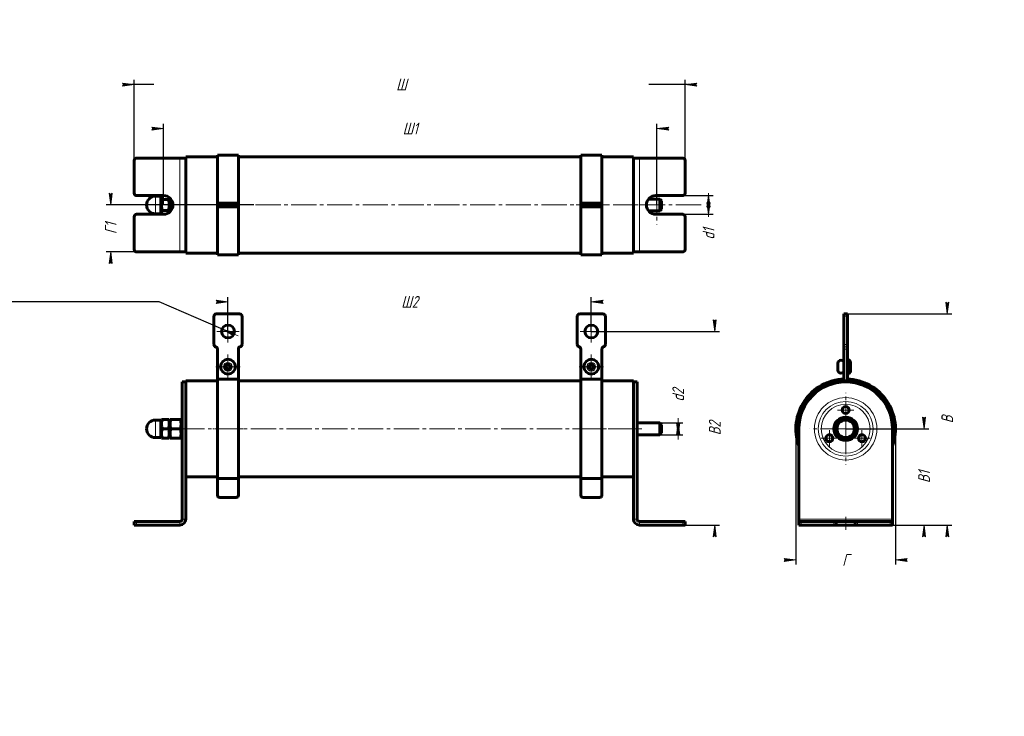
# Model space of a CAD drawing. Header units: millimetres. Extents: x 0 to 420, y 0 to 297.
import ezdxf

# ---------------------------------------------------------------- set-up
doc = ezdxf.new("R2010")
doc.units = ezdxf.units.MM
for name, pattern in [('K5LT_AXLED', [15.25, 10.75, -1.5, 1.5, -1.5]), ('K5LT_BASIC', [0]), ('K5LT_THIN', [0])]:
    doc.linetypes.add(name, pattern=pattern)
doc.layers.add('Системный слой', color=7, linetype='Continuous')
doc.styles.add('KDIMTEXTSTYLE', font='GOST_AU.SHX', dxfattribs={"width": 0.96, "oblique": 15, "height": 5})
doc.dimstyles.new('KDIMSTYLE (1.00)', dxfattribs={"dimtxt": 5, "dimasz": 1, "dimexe": 2, "dimexo": 0, "dimgap": 1, "dimtad": 1, "dimtxsty": 'KDIMTEXTSTYLE', "dimsah": 1, "dimcen": 0, "dimdle": 1, "dimadec": 0, "dimazin": 0, "dimtfac": 0.667, "dimtmove": 0, "dimatfit": 3, "dimfxl": 1, "dimtvp": 1, "dimtolj": 1, "dimtzin": 0, "dimarcsym": 0})

# ---------------------------------------------------------------- blocks, each defined once
blk = doc.blocks.new('U0')
at = {"layer": 'Системный слой', "color": 150, "linetype": 'K5LT_BASIC', "lineweight": 60, "true_color": 0x0080ff}
for p, q in [((261.84, 122.56), (261.84, 143.06)), ((261.84, 118.06), (261.84, 122.56))]:
    blk.add_line(p, q, dxfattribs=at)
blk = doc.blocks.new('U1')
at = {"layer": 'Системный слой', "color": 150, "linetype": 'K5LT_BASIC', "lineweight": 60, "true_color": 0x0080ff}
for p, q in [((84.34, 143.06), (70.84, 143.06)), ((239.34, 143.06), (93.34, 143.06)), ((261.84, 143.06), (248.34, 143.06))]:
    blk.add_line(p, q, dxfattribs=at)
blk = doc.blocks.new('U2')
at = {"layer": 'Системный слой', "color": 150, "linetype": 'K5LT_BASIC', "lineweight": 60, "true_color": 0x0080ff}
for p, q in [((84.34, 102.06), (70.84, 102.06)), ((239.34, 102.06), (93.34, 102.06)), ((261.84, 102.06), (248.34, 102.06))]:
    blk.add_line(p, q, dxfattribs=at)
blk = doc.blocks.new('U3')
at = {"layer": 'Системный слой', "color": 150, "linetype": 'K5LT_BASIC', "lineweight": 60, "true_color": 0x0080ff}
for p, q in [((70.84, 122.56), (70.84, 143.06)), ((70.84, 118.06), (70.84, 122.56))]:
    blk.add_line(p, q, dxfattribs=at)
blk = doc.blocks.new('U4')
at = {"layer": 'Системный слой', "color": 150, "linetype": 'K5LT_BASIC', "lineweight": 60, "true_color": 0x0080ff}
for p, q in [((60.14, 122.56), (60.14, 126.31)), ((60.14, 118.81), (60.14, 122.56))]:
    blk.add_line(p, q, dxfattribs=at)
blk = doc.blocks.new('U5')
at = {"layer": 'Системный слой', "color": 7, "linetype": 'K5LT_THIN', "lineweight": 18}
for p, q in [((57.89, 122.56), (57.89, 126.31)), ((57.89, 118.81), (57.89, 122.56))]:
    blk.add_line(p, q, dxfattribs=at)
blk = doc.blocks.new('U6')
at = {"layer": 'Системный слой', "color": 30, "linetype": 'K5LT_AXLED', "lineweight": 18, "true_color": 0xff8000}
for q in [(88.84, 168.81), (84.09, 164.06), (93.59, 164.06), (88.84, 159.31)]:
    blk.add_line((88.84, 164.06), q, dxfattribs=at)
blk = doc.blocks.new('U7')
at = {"layer": 'Системный слой', "color": 30, "linetype": 'K5LT_AXLED', "lineweight": 18, "true_color": 0xff8000}
for q in [(243.84, 168.81), (239.09, 164.06), (248.59, 164.06), (243.84, 159.31)]:
    blk.add_line((243.84, 164.06), q, dxfattribs=at)
blk = doc.blocks.new('KDIMARROW_02')
at = {"layer": 'Системный слой'}
blk.add_hatch(color=0, dxfattribs=at).paths.add_polyline_path([(4.5, 0), (5, 0.66), (0, 0), (5, -0.66)])
at = {"layer": 'Системный слой', "color": 0, "linetype": 'K5LT_THIN', "lineweight": 18}
for p, q in [((0, 0), (-1, 0)), ((5, 0.66), (0, 0)), ((0, 0), (5, -0.66)), ((0, 0), (7, 0)), ((4.5, 0), (5, 0.66)), ((5, -0.66), (4.5, 0))]:
    blk.add_line(p, q, dxfattribs=at)
blk = doc.blocks.new('KDIMARROW_01')
at = {"layer": 'Системный слой'}
blk.add_hatch(color=0, dxfattribs=at).paths.add_polyline_path([(0, 0), (-5, 0.66), (-4.5, 0), (-5, -0.66)])
at = {"layer": 'Системный слой', "color": 0, "linetype": 'K5LT_THIN', "lineweight": 18}
for p, q in [((-4.5, 0), (-5, 0.66)), ((-5, 0.66), (0, 0)), ((0, 0), (-5, -0.66)), ((-5, -0.66), (-4.5, 0)), ((0, 0), (-1, 0))]:
    blk.add_line(p, q, dxfattribs=at)
blk = doc.blocks.new('U8')
at = {"layer": 'Системный слой', "color": 30, "linetype": 'K5LT_AXLED', "lineweight": 18, "true_color": 0xff8000}
for q in [(88.84, 154.2), (83.69, 149.05), (93.99, 149.05), (88.84, 143.9)]:
    blk.add_line((88.84, 149.05), q, dxfattribs=at)
blk = doc.blocks.new('U9')
at = {"layer": 'Системный слой', "color": 30, "linetype": 'K5LT_AXLED', "lineweight": 18, "true_color": 0xff8000}
for q in [(243.84, 154.2), (238.69, 149.05), (248.99, 149.05), (243.84, 143.9)]:
    blk.add_line((243.84, 149.05), q, dxfattribs=at)
blk = doc.blocks.new('U10')
at = {"layer": 'Системный слой', "color": 150, "linetype": 'K5LT_BASIC', "lineweight": 60, "true_color": 0x0080ff}
for start, end in [(0, 192.6804), (347.3196, 0)]:
    blk.add_arc((352.33, 122.56), 20.5, start, end, dxfattribs=at)
blk = doc.blocks.new('U11')
at = {"layer": 'Системный слой', "color": 150, "linetype": 'K5LT_BASIC', "lineweight": 60, "true_color": 0x0080ff}
for p, q in [((354.38, 149.05), (354.38, 150.9)), ((354.38, 147.2), (354.38, 149.05))]:
    blk.add_line(p, q, dxfattribs=at)
blk = doc.blocks.new('U12')
at = {"layer": 'Системный слой', "color": 150, "linetype": 'K5LT_BASIC', "lineweight": 60, "true_color": 0x0080ff}
for p, q in [((349.03, 149.05), (349.03, 150.55)), ((349.03, 147.55), (349.03, 149.05))]:
    blk.add_line(p, q, dxfattribs=at)
blk = doc.blocks.new('U13')
at = {"layer": 'Системный слой', "color": 30, "linetype": 'K5LT_AXLED', "lineweight": 18, "true_color": 0xff8000}
for q in [(345.4, 122.06), (341.9, 118.56), (348.9, 118.56), (345.4, 115.06)]:
    blk.add_line((345.4, 118.56), q, dxfattribs=at)
blk = doc.blocks.new('U14')
at = {"layer": 'Системный слой', "color": 30, "linetype": 'K5LT_AXLED', "lineweight": 18, "true_color": 0xff8000}
for q in [(352.33, 137.87), (337.02, 122.56), (367.64, 122.56), (352.33, 107.26)]:
    blk.add_line((352.33, 122.56), q, dxfattribs=at)
blk = doc.blocks.new('U15')
at = {"layer": 'Системный слой', "color": 30, "linetype": 'K5LT_AXLED', "lineweight": 18, "true_color": 0xff8000}
for q in [(348.83, 130.56), (352.33, 134.06), (355.83, 130.56), (352.33, 127.06)]:
    blk.add_line((352.33, 130.56), q, dxfattribs=at)
blk = doc.blocks.new('U16')
at = {"layer": 'Системный слой', "color": 30, "linetype": 'K5LT_AXLED', "lineweight": 18, "true_color": 0xff8000}
for q in [(359.26, 122.06), (355.76, 118.56), (362.76, 118.56), (359.26, 115.06)]:
    blk.add_line((359.26, 118.56), q, dxfattribs=at)
blk = doc.blocks.new('U17')
at = {"layer": 'Системный слой', "color": 150, "linetype": 'K5LT_BASIC', "lineweight": 60, "true_color": 0x0080ff}
for p, q in [((84.34, 238.52), (70.84, 238.52)), ((239.34, 238.52), (93.34, 238.52)), ((261.84, 238.52), (248.34, 238.52))]:
    blk.add_line(p, q, dxfattribs=at)
blk = doc.blocks.new('U18')
at = {"layer": 'Системный слой', "color": 150, "linetype": 'K5LT_BASIC', "lineweight": 60, "true_color": 0x0080ff}
for p, q in [((84.34, 197.52), (70.84, 197.52)), ((239.34, 197.52), (93.34, 197.52)), ((261.84, 197.52), (248.34, 197.52))]:
    blk.add_line(p, q, dxfattribs=at)
blk = doc.blocks.new('U19')
at = {"layer": 'Системный слой', "color": 150, "linetype": 'K5LT_BASIC', "lineweight": 60, "true_color": 0x0080ff}
for p, q in [((64.31, 220.7), (64.37, 220.57)), ((64.37, 220.57), (64.43, 220.45)), ((64.43, 220.45), (64.49, 220.33))]:
    blk.add_line(p, q, dxfattribs=at)
blk = doc.blocks.new('U20')
at = {"layer": 'Системный слой', "color": 150, "linetype": 'K5LT_BASIC', "lineweight": 60, "true_color": 0x0080ff}
for p, q in [((64.37, 215.47), (64.31, 215.34)), ((64.43, 215.59), (64.37, 215.47)), ((64.49, 215.71), (64.43, 215.59))]:
    blk.add_line(p, q, dxfattribs=at)
blk = doc.blocks.new('U21')
at = {"layer": 'Системный слой', "color": 150, "linetype": 'K5LT_BASIC', "lineweight": 60, "true_color": 0x0080ff}
for p, q in [((63.58, 215.43), (63.43, 215.71)), ((63.7, 215.14), (63.58, 215.43)), ((63.77, 214.84), (63.7, 215.14))]:
    blk.add_line(p, q, dxfattribs=at)
blk = doc.blocks.new('U22')
at = {"layer": 'Системный слой', "color": 150, "linetype": 'K5LT_BASIC', "lineweight": 60, "true_color": 0x0080ff}
for p, q in [((63.43, 220.33), (63.58, 220.62)), ((63.58, 220.62), (63.7, 220.91)), ((63.7, 220.91), (63.77, 221.2))]:
    blk.add_line(p, q, dxfattribs=at)
blk = doc.blocks.new('U23')
at = {"layer": 'Системный слой', "color": 150, "linetype": 'K5LT_BASIC', "lineweight": 60, "true_color": 0x0080ff}
for p, q in [((60.56, 222.02), (60.48, 221.45)), ((60.48, 221.45), (60.58, 220.89)), ((60.58, 220.89), (60.84, 220.33))]:
    blk.add_line(p, q, dxfattribs=at)
blk = doc.blocks.new('U24')
at = {"layer": 'Системный слой', "color": 150, "linetype": 'K5LT_BASIC', "lineweight": 60, "true_color": 0x0080ff}
for p, q in [((60.58, 215.16), (60.48, 214.59)), ((60.48, 214.59), (60.56, 214.02)), ((60.84, 215.71), (60.58, 215.16))]:
    blk.add_line(p, q, dxfattribs=at)

msp = doc.modelspace()

# ---------------------------------------------------------------- linework, layer by layer
at = {"layer": 'Системный слой', "color": 150, "linetype": 'K5LT_BASIC', "lineweight": 60, "true_color": 0x0080ff}
for p, q in [((48.837, 237.021), (48.837, 223.021)), ((68.337, 238.021), (49.837, 238.021)), ((70.837, 238.021), (68.337, 238.021)), ((70.837, 238.021), (70.837, 198.021)), ((93.337, 239.271), (84.337, 239.271)), ((84.337, 218.771), (84.337, 239.271)), ((93.337, 218.771), (93.337, 239.271)), ((248.337, 239.271), (239.337, 239.271)), ((239.337, 218.771), (239.337, 239.271)), ((248.337, 218.771), (248.337, 239.271)), ((264.337, 238.021), (261.837, 238.021)), ((261.837, 198.021), (261.837, 238.021)), ((282.837, 238.021), (264.337, 238.021)), ((283.837, 223.021), (283.837, 237.021)), ((61.337, 222.021), (49.837, 222.021)), ((60.137, 221.771), (57.887, 221.771)), ((60.137, 221.421), (60.483, 222.021)), ((60.137, 214.271), (60.137, 221.771)), ((60.841, 220.33), (63.433, 220.33)), ((64.137, 220.877), (64.137, 218.021)), ((64.603, 220.33), (64.494, 220.33)), ((84.337, 218.771), (85.337, 218.771)), ((84.337, 217.271), (84.337, 218.771)), ((92.337, 218.771), (85.337, 218.771)), ((92.337, 218.771), (93.337, 218.771)), ((93.337, 218.771), (93.337, 217.271)), ((239.337, 218.771), (240.337, 218.771)), ((239.337, 217.271), (239.337, 218.771)), ((247.337, 218.771), (240.337, 218.771)), ((247.337, 218.771), (248.337, 218.771)), ((248.337, 218.771), (248.337, 217.271)), ((268.214, 220.521), (273.087, 220.521)), ((282.837, 222.021), (271.337, 222.021)), ((273.087, 220.521), (273.087, 215.521)), ((273.087, 220.521), (273.837, 219.771)), ((273.837, 219.771), (273.837, 216.271)), ((60.137, 214.271), (57.887, 214.271)), ((60.137, 214.621), (60.483, 214.021)), ((60.841, 215.711), (63.433, 215.711)), ((64.137, 218.021), (64.137, 215.164)), ((64.603, 215.711), (64.494, 215.711)), ((84.337, 196.771), (84.337, 217.271)), ((85.337, 217.271), (84.337, 217.271)), ((92.337, 217.271), (85.337, 217.271)), ((93.337, 217.271), (92.337, 217.271)), ((93.337, 196.771), (93.337, 217.271)), ((239.337, 196.771), (239.337, 217.271)), ((240.337, 217.271), (239.337, 217.271)), ((247.337, 217.271), (240.337, 217.271)), ((248.337, 217.271), (247.337, 217.271)), ((248.337, 196.771), (248.337, 217.271)), ((268.214, 215.521), (273.087, 215.521)), ((273.087, 215.521), (273.837, 216.271)), ((48.837, 213.021), (48.837, 199.021)), ((49.837, 214.021), (61.337, 214.021)), ((271.337, 214.021), (282.837, 214.021)), ((283.837, 199.021), (283.837, 213.021)), ((49.837, 198.021), (68.337, 198.021)), ((68.337, 198.021), (70.837, 198.021)), ((261.837, 198.021), (264.337, 198.021)), ((264.337, 198.021), (282.837, 198.021)), ((93.337, 196.771), (84.337, 196.771)), ((248.337, 196.771), (239.337, 196.771)), ((82.837, 158.498), (82.837, 170.561)), ((93.837, 171.561), (83.837, 171.561)), ((94.837, 158.561), (94.837, 170.561)), ((237.837, 158.498), (237.837, 170.561)), ((248.837, 171.561), (238.837, 171.561)), ((249.837, 158.561), (249.837, 170.561)), ((351.58, 170.561), (351.58, 171.561)), ((353.08, 171.561), (351.58, 171.561)), ((351.58, 170.561), (351.58, 158.498)), ((353.08, 171.561), (353.08, 170.561)), ((353.08, 158.498), (353.08, 170.561)), ((84.337, 143.798), (84.337, 156.561)), ((93.337, 156.625), (93.337, 143.798)), ((239.337, 143.798), (239.337, 156.561)), ((248.337, 156.625), (248.337, 143.798)), ((351.58, 157.53), (351.58, 158.498)), ((351.58, 156.561), (351.58, 157.53)), ((351.58, 156.561), (351.58, 143.798)), ((353.08, 158.498), (353.08, 157.53)), ((353.08, 157.53), (353.08, 156.561)), ((353.08, 143.798), (353.08, 156.561)), ((93.337, 143.798), (84.337, 143.798)), ((84.337, 101.325), (84.337, 143.798)), ((93.337, 101.325), (93.337, 143.798)), ((248.337, 143.798), (239.337, 143.798)), ((239.337, 101.325), (239.337, 143.798)), ((248.337, 101.325), (248.337, 143.798)), ((69.337, 142.561), (70.837, 142.561)), ((69.337, 142.561), (69.337, 122.561)), ((263.337, 142.561), (261.837, 142.561)), ((263.337, 122.561), (263.337, 142.561)), ((60.137, 126.311), (57.887, 126.311)), ((60.137, 125.961), (60.483, 126.561)), ((60.483, 126.561), (60.841, 126.561)), ((60.841, 126.561), (63.433, 126.561)), ((63.433, 126.561), (63.79, 126.561)), ((63.79, 126.561), (64.137, 125.961)), ((64.137, 126.561), (64.494, 126.561)), ((64.137, 126.561), (64.137, 124.561)), ((68.48, 126.561), (64.494, 126.561)), ((68.48, 126.561), (68.837, 126.561)), ((68.837, 126.561), (68.837, 124.561)), ((69.337, 126.311), (68.837, 126.311)), ((347.711, 122.561), (350.02, 126.561)), ((350.02, 126.561), (354.639, 126.561)), ((354.639, 126.561), (356.948, 122.561)), ((60.841, 122.561), (63.433, 122.561)), ((64.137, 124.561), (64.137, 120.561)), ((68.48, 122.561), (64.494, 122.561)), ((68.837, 124.561), (68.837, 120.561)), ((69.337, 122.561), (69.337, 84.061)), ((263.337, 125.061), (273.087, 125.061)), ((263.337, 84.061), (263.337, 122.561)), ((273.087, 125.061), (273.087, 120.061)), ((273.087, 125.061), (273.837, 124.311)), ((273.837, 124.311), (273.837, 120.811)), ((332.33, 84.061), (332.33, 122.561)), ((350.02, 118.561), (347.711, 122.561)), ((356.948, 122.561), (354.639, 118.561)), ((372.33, 122.561), (372.33, 84.061)), ((60.137, 118.811), (57.887, 118.811)), ((60.137, 119.161), (60.483, 118.561)), ((60.841, 118.561), (60.483, 118.561)), ((60.841, 118.561), (63.433, 118.561)), ((63.79, 118.561), (63.433, 118.561)), ((63.79, 118.561), (64.137, 119.161)), ((64.137, 120.561), (64.137, 118.561)), ((64.494, 118.561), (64.137, 118.561)), ((68.48, 118.561), (64.494, 118.561)), ((68.837, 118.561), (68.48, 118.561)), ((68.837, 120.561), (68.837, 118.561)), ((69.337, 118.811), (68.837, 118.811)), ((70.837, 118.061), (70.837, 84.061)), ((261.837, 84.061), (261.837, 118.061)), ((263.337, 120.061), (273.087, 120.061)), ((273.087, 120.061), (273.837, 120.811)), ((354.639, 118.561), (350.02, 118.561)), ((93.337, 101.325), (84.337, 101.325)), ((84.337, 94.311), (84.337, 101.325)), ((93.337, 101.325), (93.337, 94.311)), ((248.337, 101.325), (239.337, 101.325)), ((239.337, 94.311), (239.337, 101.325)), ((248.337, 101.325), (248.337, 94.311)), ((92.337, 93.311), (85.337, 93.311)), ((247.337, 93.311), (240.337, 93.311)), ((332.33, 83.061), (332.33, 84.061)), ((372.33, 84.061), (372.33, 83.061)), ((48.837, 83.061), (48.837, 81.561)), ((48.837, 83.061), (49.837, 83.061)), ((49.837, 81.561), (48.837, 81.561)), ((68.337, 83.061), (49.837, 83.061)), ((68.337, 81.561), (49.837, 81.561)), ((282.837, 83.061), (264.337, 83.061)), ((282.837, 81.561), (264.337, 81.561)), ((282.837, 83.061), (283.837, 83.061)), ((283.837, 81.561), (282.837, 81.561)), ((283.837, 83.061), (283.837, 81.561)), ((332.33, 83.061), (333.33, 83.061)), ((332.33, 83.061), (332.33, 81.561)), ((333.33, 81.561), (332.33, 81.561)), ((347.33, 83.061), (333.33, 83.061)), ((347.33, 81.561), (333.33, 81.561)), ((347.33, 83.061), (348.33, 83.061)), ((348.33, 81.561), (347.33, 81.561)), ((356.33, 83.061), (348.33, 83.061)), ((348.33, 83.061), (348.33, 81.561)), ((356.33, 81.561), (348.33, 81.561)), ((356.33, 83.061), (357.33, 83.061)), ((356.33, 81.561), (356.33, 83.061)), ((357.33, 81.561), (356.33, 81.561)), ((371.33, 83.061), (357.33, 83.061)), ((371.33, 81.561), (357.33, 81.561)), ((371.33, 83.061), (372.33, 83.061)), ((372.33, 81.561), (371.33, 81.561)), ((372.33, 83.061), (372.33, 81.561))]:
    msp.add_line(p, q, dxfattribs=at)
at = {"layer": 'Системный слой', "color": 7, "linetype": 'K5LT_THIN', "lineweight": 18}
for p, q in [((68.337, 198.021), (68.337, 238.021)), ((264.337, 238.021), (264.337, 198.021)), ((57.887, 214.271), (57.887, 221.771)), ((85.337, 217.271), (85.337, 218.771)), ((92.337, 218.771), (92.337, 217.271)), ((240.337, 217.271), (240.337, 218.771)), ((247.337, 218.771), (247.337, 217.271)), ((267.912, 220.088), (273.087, 220.088)), ((273.087, 220.088), (273.52, 220.088)), ((267.912, 215.954), (273.087, 215.954)), ((273.087, 215.954), (273.52, 215.954)), ((353.08, 170.561), (351.58, 170.561)), ((353.08, 158.498), (351.58, 158.498)), ((353.08, 157.53), (351.58, 157.53)), ((351.58, 156.561), (353.08, 156.561)), ((69.337, 122.561), (70.837, 122.561)), ((263.337, 122.561), (261.837, 122.561)), ((263.337, 124.628), (273.087, 124.628)), ((273.087, 124.628), (273.52, 124.628)), ((263.337, 120.494), (273.087, 120.494)), ((273.087, 120.494), (273.52, 120.494)), ((69.337, 84.061), (70.837, 84.061)), ((261.837, 84.061), (263.337, 84.061)), ((332.33, 84.061), (372.33, 84.061)), ((49.837, 83.061), (49.837, 81.561)), ((68.337, 83.061), (68.337, 81.561)), ((264.337, 83.061), (264.337, 81.561)), ((282.837, 83.061), (282.837, 81.561)), ((333.33, 83.061), (333.33, 81.561)), ((347.33, 83.061), (347.33, 81.561)), ((357.33, 81.561), (357.33, 83.061)), ((371.33, 83.061), (371.33, 81.561))]:
    msp.add_line(p, q, dxfattribs=at)
at = {"layer": 'Системный слой', "color": 30, "linetype": 'K5LT_AXLED', "lineweight": 18, "true_color": 0xff8000}
for p, q in [((271.837, 225.137), (271.837, 209.733)), ((263.837, 218.021), (68.837, 218.021)), ((95.337, 218.021), (82.337, 218.021)), ((250.337, 218.021), (237.337, 218.021)), ((264.637, 218.021), (290.637, 218.021)), ((67.337, 122.561), (70.837, 122.561)), ((261.837, 122.561), (70.837, 122.561)), ((95.337, 122.561), (82.337, 122.561)), ((250.337, 122.561), (237.337, 122.561)), ((265.337, 122.561), (261.837, 122.561)), ((352.33, 79.561), (352.33, 85.061))]:
    msp.add_line(p, q, dxfattribs=at)
at = {"layer": 'Системный слой', "color": 150, "linetype": 'K5LT_BASIC', "lineweight": 60, "true_color": 0x0080ff}
for centre, radius in [((88.837, 164.061), 2.75), ((243.837, 164.061), 2.75), ((88.837, 149.048), 3.15), ((243.837, 149.048), 3.15), ((88.837, 149.048), 1.075), ((243.837, 149.048), 1.075), ((352.33, 130.561), 1.5), ((352.33, 122.561), 5), ((352.33, 122.561), 3.75), ((345.401, 118.561), 1.5), ((359.258, 118.561), 1.5)]:
    msp.add_circle(centre, radius, dxfattribs=at)
at = {"layer": 'Системный слой', "color": 7, "linetype": 'K5LT_THIN', "lineweight": 18}
for centre, radius in [((88.837, 149.048), 1.85), ((243.837, 149.048), 1.85), ((352.33, 122.561), 13.306), ((352.33, 122.561), 11.664), ((352.33, 122.561), 10.433)]:
    msp.add_circle(centre, radius, dxfattribs=at)
at = {"layer": 'Системный слой', "color": 150, "linetype": 'K5LT_BASIC', "lineweight": 60, "true_color": 0x0080ff}
for centre, radius, start, end in [((49.837, 237.021), 1, 90, 180), ((282.837, 237.021), 1, 0, 90), ((49.837, 223.021), 1, 180, 270), ((282.837, 223.021), 1, 270, 0), ((57.887, 218.021), 3.75, 90, 180), ((61.337, 218.021), 4, 270, 90), ((271.337, 218.021), 4, 90, 270), ((57.887, 218.021), 3.75, 180, 270), ((49.837, 213.021), 1, 90, 180), ((282.837, 213.021), 1, 0, 90), ((49.837, 199.021), 1, 180, 270), ((282.837, 199.021), 1, 270, 0), ((83.837, 170.561), 1, 90, 180), ((93.837, 170.561), 1, 0, 90), ((238.837, 170.561), 1, 90, 180), ((248.837, 170.561), 1, 0, 90), ((83.837, 158.498), 1, 180, 255.52249), ((83.337, 156.561), 1, 0, 75.52249), ((94.337, 156.625), 1, 104.47751, 180), ((93.837, 158.561), 1, 284.47751, 0), ((238.837, 158.498), 1, 180, 255.52249), ((238.337, 156.561), 1, 0, 75.52249), ((249.337, 156.625), 1, 104.47751, 180), ((248.837, 158.561), 1, 284.47751, 0), ((350.305, 150.548), 1.275, 0, 180), ((353.08, 150.898), 1.3, 0, 90), ((350.305, 147.548), 1.275, 180, 0), ((353.08, 147.198), 1.3, 270, 0), ((352.33, 122.561), 21.25, 92.02262, 199.74992), ((352.33, 122.561), 21.25, 340.25008, 87.97738), ((352.33, 122.561), 20, 0, 180), ((57.887, 122.561), 3.75, 90, 180), ((57.887, 122.561), 3.75, 180, 270), ((85.337, 94.311), 1, 180, 270), ((92.337, 94.311), 1, 270, 0), ((240.337, 94.311), 1, 180, 270), ((247.337, 94.311), 1, 270, 0), ((68.337, 84.061), 2.5, 270, 0), ((68.337, 84.061), 1, 270, 0), ((264.337, 84.061), 2.5, 180, 270), ((264.337, 84.061), 1, 180, 270)]:
    msp.add_arc(centre, radius, start, end, dxfattribs=at)
for points, knots in [([(60.841, 220.33), (60.81, 220.225), (60.752, 220.014), (60.67, 219.673), (60.597, 219.309), (60.536, 218.911), (60.508, 218.625), (60.496, 218.448), (60.49, 218.331), (60.483, 218.15), (60.483, 217.924), (60.489, 217.71), (60.501, 217.509), (60.519, 217.309), (60.55, 217.033), (60.609, 216.66), (60.709, 216.193), (60.794, 215.871), (60.841, 215.711)], [0, 0, 0, 0, 2.9399467, 5.8798935, 9.4078296, 12.9357657, 16.6926275, 17.1233647, 17.6879132, 19.8355214, 21.9831296, 23.7827379, 25.5823463, 27.3819546, 29.181563, 33.0557534, 37.5278767, 42, 42, 42, 42]), ([(63.433, 215.711), (63.464, 215.816), (63.521, 216.027), (63.603, 216.368), (63.677, 216.733), (63.738, 217.131), (63.766, 217.416), (63.777, 217.593), (63.784, 217.71), (63.791, 217.891), (63.791, 218.117), (63.784, 218.331), (63.773, 218.532), (63.755, 218.732), (63.723, 219.009), (63.665, 219.382), (63.565, 219.848), (63.479, 220.17), (63.433, 220.33)], [0, 0, 0, 0, 2.9399467, 5.8798935, 9.4078296, 12.9357657, 16.6926275, 17.1233647, 17.6879132, 19.8355214, 21.9831296, 23.7827379, 25.5823463, 27.3819546, 29.181563, 33.0557534, 37.5278767, 42, 42, 42, 42]), ([(64.494, 220.33), (64.48, 220.281), (64.444, 220.154), (64.379, 219.908), (64.3, 219.565), (64.233, 219.206), (64.187, 218.871), (64.163, 218.636), (64.149, 218.447), (64.142, 218.305), (64.138, 218.162), (64.137, 218.068), (64.137, 218.021)], [0, 0, 0, 0, 1.432862, 3.7254411, 7.1643098, 11.3382807, 14.0037105, 16.6691403, 18.0018553, 19.3345702, 20.6672851, 22, 22, 22, 22]), ([(64.137, 218.021), (64.137, 217.956), (64.139, 217.827), (64.147, 217.633), (64.16, 217.44), (64.184, 217.198), (64.222, 216.909), (64.29, 216.523), (64.38, 216.123), (64.458, 215.837), (64.494, 215.711)], [0, 0, 0, 0, 1.8184641, 3.6369281, 5.4553922, 7.2738563, 10.4656914, 13.6575265, 18.3042162, 22, 22, 22, 22]), ([(60.841, 126.561), (60.757, 126.31), (60.647, 125.928), (60.555, 125.452), (60.511, 125.126), (60.486, 124.815), (60.48, 124.487), (60.497, 124.139), (60.54, 123.754), (60.641, 123.216), (60.757, 122.813), (60.841, 122.561)], [0, 0, 0, 0, 2.3244528, 3.4825681, 4.2721744, 5.2339652, 6.2493554, 7.1745157, 8.3229317, 9.6770991, 12, 12, 12, 12]), ([(63.433, 122.561), (63.517, 122.813), (63.627, 123.195), (63.718, 123.671), (63.763, 123.997), (63.788, 124.308), (63.793, 124.636), (63.777, 124.984), (63.734, 125.369), (63.633, 125.907), (63.517, 126.31), (63.433, 126.561)], [0, 0, 0, 0, 2.3244528, 3.4825681, 4.2721744, 5.2339652, 6.2493554, 7.1745157, 8.3229317, 9.6770991, 12, 12, 12, 12]), ([(64.494, 126.561), (64.447, 126.419), (64.376, 126.189), (64.293, 125.864), (64.236, 125.599), (64.186, 125.301), (64.147, 124.957), (64.137, 124.699), (64.137, 124.561)], [0, 0, 0, 0, 1.9736316, 3.1664325, 4.4138383, 5.5661808, 7.1692955, 9, 9, 9, 9]), ([(68.837, 124.561), (68.837, 124.684), (68.827, 124.948), (68.782, 125.355), (68.72, 125.692), (68.625, 126.096), (68.548, 126.357), (68.48, 126.561)], [0, 0, 0, 0, 1.4474023, 3.1209303, 4.8255182, 5.4807035, 8, 8, 8, 8]), ([(60.841, 122.561), (60.757, 122.31), (60.647, 121.928), (60.555, 121.452), (60.511, 121.126), (60.486, 120.815), (60.48, 120.487), (60.497, 120.139), (60.54, 119.754), (60.641, 119.216), (60.757, 118.813), (60.841, 118.561)], [0, 0, 0, 0, 2.3244528, 3.4825681, 4.2721744, 5.2339652, 6.2493554, 7.1745157, 8.3229317, 9.6770991, 12, 12, 12, 12]), ([(63.433, 118.561), (63.517, 118.813), (63.627, 119.195), (63.718, 119.671), (63.763, 119.997), (63.788, 120.308), (63.793, 120.636), (63.777, 120.984), (63.734, 121.369), (63.633, 121.907), (63.517, 122.31), (63.433, 122.561)], [0, 0, 0, 0, 2.3244528, 3.4825681, 4.2721744, 5.2339652, 6.2493554, 7.1745157, 8.3229317, 9.6770991, 12, 12, 12, 12]), ([(64.137, 124.561), (64.137, 124.439), (64.146, 124.175), (64.191, 123.768), (64.254, 123.431), (64.349, 123.027), (64.426, 122.766), (64.494, 122.561)], [0, 0, 0, 0, 1.4474023, 3.1209303, 4.8255182, 5.4807035, 8, 8, 8, 8]), ([(64.494, 122.561), (64.447, 122.419), (64.376, 122.189), (64.293, 121.864), (64.236, 121.599), (64.186, 121.301), (64.147, 120.957), (64.137, 120.699), (64.137, 120.561)], [0, 0, 0, 0, 1.9736316, 3.1664325, 4.4138383, 5.5661808, 7.1692955, 9, 9, 9, 9]), ([(68.48, 122.561), (68.527, 122.704), (68.598, 122.934), (68.681, 123.258), (68.738, 123.524), (68.788, 123.822), (68.827, 124.165), (68.837, 124.424), (68.837, 124.561)], [0, 0, 0, 0, 1.9736316, 3.1664325, 4.4138383, 5.5661808, 7.1692955, 9, 9, 9, 9]), ([(68.837, 120.561), (68.837, 120.684), (68.827, 120.948), (68.782, 121.355), (68.72, 121.692), (68.625, 122.096), (68.548, 122.357), (68.48, 122.561)], [0, 0, 0, 0, 1.4474023, 3.1209303, 4.8255182, 5.4807035, 8, 8, 8, 8]), ([(64.137, 120.561), (64.137, 120.439), (64.146, 120.175), (64.191, 119.768), (64.254, 119.431), (64.349, 119.027), (64.426, 118.766), (64.494, 118.561)], [0, 0, 0, 0, 1.4474023, 3.1209303, 4.8255182, 5.4807035, 8, 8, 8, 8]), ([(68.48, 118.561), (68.527, 118.704), (68.598, 118.934), (68.681, 119.258), (68.738, 119.524), (68.788, 119.822), (68.827, 120.165), (68.837, 120.424), (68.837, 120.561)], [0, 0, 0, 0, 1.9736316, 3.1664325, 4.4138383, 5.5661808, 7.1692955, 9, 9, 9, 9])]:
    msp.add_open_spline(points, degree=3, knots=knots, dxfattribs=at)

# ---------------------------------------------------------------- block references
at = {"layer": 'Системный слой'}
for name in ['U17', 'U23', 'U22', 'U19', 'U24', 'U21', 'U20', 'U18', 'U6', 'U7', 'U8', 'U9', 'U12', 'U11', 'U1', 'U3', 'U0', 'U10', 'U14', 'U15', 'U5', 'U4', 'U13', 'U16', 'U2']:
    msp.add_blockref(name, (0, 0), dxfattribs=at)

# ---------------------------------------------------------------- dimensions: what is measured, and where the dimension line sits
at = {"layer": 'Системный слой', "color": 7}
for base, p1, p2, location, text in [((48.837, 269.336), (283.837, 230.021), (48.837, 230.021), (162.837, 269.336), '\\H5.0;\\W0.965;\\Q15;\\H5.0;\\W0.965;\\Q15;\\Q15;Ш'), ((61.337, 250.588), (271.837, 218.021), (61.337, 218.021), (166.587, 250.588), '\\H5.0;\\W0.965;\\Q15;\\H5.0;\\W0.965;\\Q15;\\Q15;Ш1'), ((88.837, 176.711), (243.837, 164.061), (88.837, 164.061), (166.337, 176.711), '\\H5.0;\\W0.965;\\Q15;\\H5.0;\\W0.965;\\Q15;\\Q15;Ш2'), ((331.08, 66.681), (373.58, 122.561), (331.08, 122.561), (352.33, 66.681), '\\H5.0;\\W0.965;\\Q15;\\H5.0;\\W0.965;\\Q15;\\Q15;Г')]:
    msp.add_linear_dim(base=base, p1=p1, p2=p2, location=location, text=text, dimstyle='KDIMSTYLE (1.00)', override={"dimexo": 0, "dimblk1": 'KDIMARROW_01', "dimblk2": 'KDIMARROW_01', "dimse1": 0, "dimse2": 0, "dimclrt": 7, "dimtolj": 1}, dxfattribs=at).render()
for base, p1, p2, location, text, override in [((293.837, 214.021), (281.12, 222.021), (280.642, 214.021), (293.837, 205.663), '\\H5.0;\\W0.965;\\Q15;\\H5.0;\\W0.965;\\Q15;\\Q15;d1', {"dimexo": 0, "dimblk1": 'KDIMARROW_02', "dimblk2": 'KDIMARROW_02', "dimse1": 0, "dimse2": 0, "dimclrt": 7, "dimtolj": 1}), ((38.837, 198.021), (99.837, 218.021), (49.837, 198.021), (38.837, 208.021), '\\H5.0;\\W0.965;\\Q15;\\H5.0;\\W0.965;\\Q15;\\Q15;Г1', {"dimexo": 0, "dimblk1": 'KDIMARROW_01', "dimblk2": 'KDIMARROW_01', "dimse1": 0, "dimse2": 0, "dimclrt": 7, "dimtolj": 1}), ((395.685, 81.561), (353.08, 171.561), (368.923, 81.561), (395.685, 126.561), '\\H5.0;\\W0.965;\\Q15;\\H5.0;\\W0.965;\\Q15;\\Q15;В', {"dimexo": 0, "dimblk1": 'KDIMARROW_01', "dimblk2": 'KDIMARROW_01', "dimse1": 0, "dimse2": 0, "dimclrt": 7, "dimtolj": 1}), ((296.49, 81.561), (243.837, 164.061), (282.837, 81.561), (296.49, 122.811), '\\H5.0;\\W0.965;\\Q15;\\H5.0;\\W0.965;\\Q15;\\Q15;В2', {"dimexo": 0, "dimblk1": 'KDIMARROW_01', "dimblk2": 'KDIMARROW_01', "dimse1": 0, "dimse2": 0, "dimclrt": 7, "dimtolj": 1}), ((280.895, 120.061), (273.087, 125.061), (273.087, 120.061), (280.895, 136.948), '\\H5.0;\\W0.965;\\Q15;\\H5.0;\\W0.965;\\Q15;\\Q15;d2', {"dimexo": 0, "dimblk1": 'KDIMARROW_02', "dimblk2": 'KDIMARROW_02', "dimse1": 0, "dimse2": 0, "dimclrt": 7, "dimtolj": 1}), ((385.777, 81.561), (352.33, 122.561), (372.33, 81.561), (385.777, 102.061), '\\H5.0;\\W0.965;\\Q15;\\H5.0;\\W0.965;\\Q15;\\Q15;В1', {"dimexo": 0, "dimblk1": 'KDIMARROW_01', "dimblk2": 'KDIMARROW_01', "dimse1": 0, "dimse2": 0, "dimclrt": 7, "dimtolj": 1})]:
    msp.add_linear_dim(base=base, p1=p1, p2=p2, angle=90, location=location, text=text, dimstyle='KDIMSTYLE (1.00)', override=override, dxfattribs=at).render()
msp.add_diameter_dim(center=(88.837, 164.061), radius=2.25, location=(59.537, 176.711), text='\\H5.0;\\W0.965;\\Q15;\\H5.0;\\W0.965;\\Q15;\\Q15;d3', dimstyle='KDIMSTYLE (1.00)', override={"dimtih": 1, "dimtoh": 1, "dimblk1": 'KDIMARROW_02', "dimblk2": 'KDIMARROW_02', "dimclrt": 7, "dimtmove": 1, "dimatfit": 2, "dimtolj": 1}, dxfattribs=at).render()

doc.saveas('drawing.dxf')
